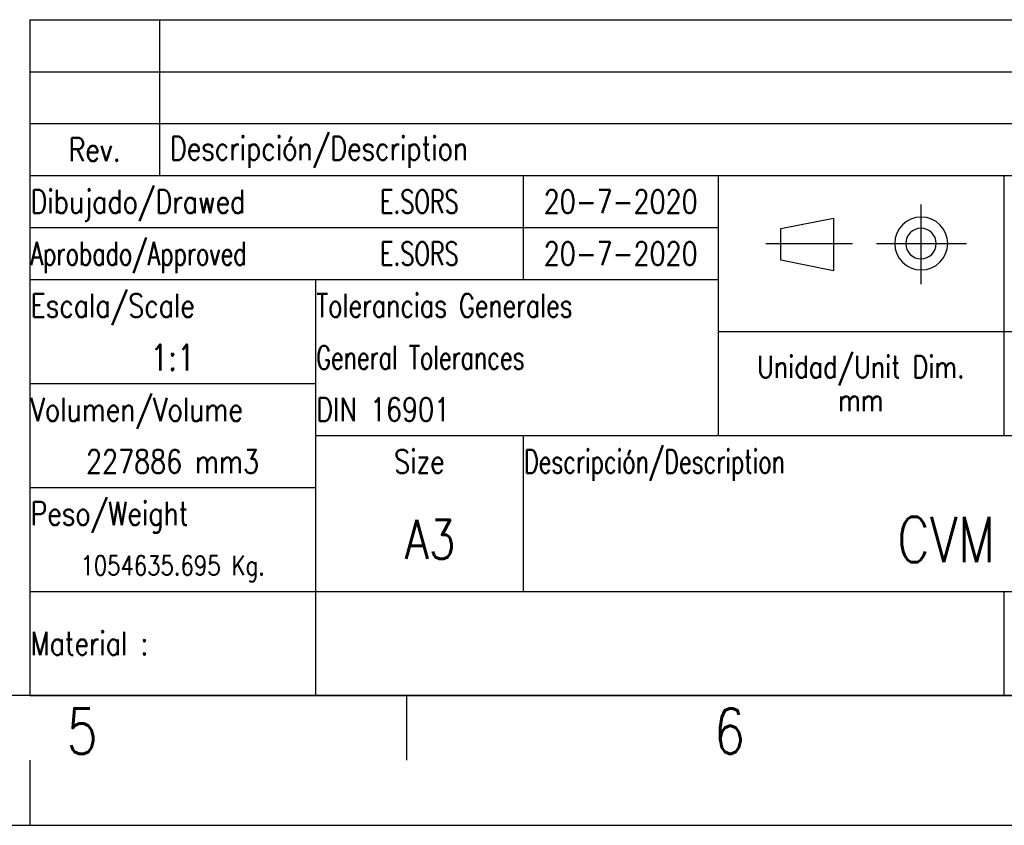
# Model space of a CAD drawing. Header units: millimetres. Extents: x 0 to 420, y 0 to 297.
# Tile 9 of 20: x 234 to 310, y 0 to 62. Entities that reach past the tile are written whole.
import ezdxf

# ---------------------------------------------------------------- set-up
doc = ezdxf.new("R2010")
doc.units = ezdxf.units.MM
doc.header["$LTSCALE"] = 23.1
doc.layers.get('0').update_dxf_attribs({"linetype": 'CONTINUOUS'})
doc.styles.get("Standard").update_dxf_attribs({"font": 'SIMPLEX.SHX', "width": 0.8})
doc.styles.add('TEXTSTYLE_2', font='SIMPLEX.SHX', dxfattribs={"width": 0.7})
doc.styles.add('TEXTSTYLE_3', font='SIMPLEX.SHX', dxfattribs={"width": 0.75})

msp = doc.modelspace()

# ---------------------------------------------------------------- linework, layer by layer
at = {"color": 7}
for p, q in [((235, 62), (410, 62)), ((235, 62), (235, 50)), ((245, 62), (245, 50)), ((235, 58), (410, 58)), ((235, 54), (410, 54)), ((235, 50), (410, 50)), ((235, 50), (410, 50)), ((235, 50), (235, 10)), ((273, 50), (273, 42)), ((288, 50), (288, 30)), ((310, 50), (310, 30)), ((292.829, 45.924), (296.879, 46.734)), ((296.879, 46.734), (296.879, 42.684)), ((235, 46), (288, 46)), ((292.829, 43.494), (292.829, 45.924)), ((296.879, 42.684), (292.829, 43.494)), ((235, 42), (288, 42)), ((257, 42), (257, 10)), ((288, 38), (410, 38)), ((235, 34), (257, 34)), ((257, 30), (410, 30)), ((273, 30), (273, 18)), ((235, 26), (257, 26)), ((235, 18), (410, 18)), ((310, 18), (310, 10)), ((410, 10), (25, 10)), ((235, 10), (410, 10)), ((264, 10), (264, 5)), ((235, 5), (235, 0)), ((0, 0), (420, 0))]:
    msp.add_line(p, q, dxfattribs=at)
at = {"color": 8}
for p, q in [((303.621, 47.784), (303.621, 41.643)), ((291.672, 44.776), (298.342, 44.776)), ((300.187, 44.776), (307.117, 44.776))]:
    msp.add_line(p, q, dxfattribs=at)
at = {"color": 7}
for centre, radius, start, end in [((303.638, 44.776), 2.038, 180.00814, 179.99186), ((303.62, 44.769), 1.177, 180.47907, 179.52093)]:
    msp.add_arc(centre, radius, start, end, dxfattribs=at)

# ---------------------------------------------------------------- texts
at = {"color": 7, "line_spacing_factor": 0.9}
for s, insert, char_height, width, attachment_point in [('Descripción/Description ', (245.8, 53), 1.8, 34.56, 1), ('Rev. ', (240, 52.9), 1.8, 7.2, 2), ('Dibujado/Drawed', (235.062, 48.9), 1.8, 21.6, 1), ('Escala/Scale', (235.062, 40.9), 1.8, 17.28, 1), ('Unidad/Unit Dim.\\Pmm', (299, 36.125), 1.7, 21.76, 2), ('Volumen/Volume ', (235.062, 32.9), 1.8, 21.6, 1), ('Size', (265, 28.9), 1.8, 5.76, 2), ('Peso/Weight', (235.062, 24.9), 1.8, 15.84, 1), (' A3', (265, 23.5), 3, 7.2, 2), ('Material :', (235.062, 14.9), 1.8, 14.4, 1)]:
    msp.add_mtext(s, dxfattribs=dict(at, insert=insert, char_height=char_height, width=width, attachment_point=attachment_point))
at = {"color": 8, "char_height": 1.8, "width": 9, "attachment_point": 2, "line_spacing_factor": 0.9, "style": 'TEXTSTYLE_2'}
for insert in [(265, 48.9), (265, 44.9)]:
    msp.add_mtext('E.SORS{\\W0.8; }', dxfattribs=dict(at, insert=insert))
at = {"color": 8, "line_spacing_factor": 0.9}
for s, insert, char_height, width, attachment_point in [('20-7-2020', (280.5, 48.9), 1.8, 12.96, 2), ('20-7-2020', (280.5, 44.9), 1.8, 12.96, 2), ('1:1', (246, 37), 2, 4.8, 2), ('DIN 16901 ', (257.062, 32.9), 1.8, 14.4, 1), ('227886 mm3 ', (246, 28.9), 1.8, 15.84, 2), ('CVM LINE-M-4G', (317.5, 23.75), 3.5, 36.4, 2), ('1054635.695 Kg.', (246, 20.75), 1.5, 18, 2), ('5', (237.837, 9), 3.5, 2.8, 1), ('6', (287.686, 9), 3.5, 2.8, 1)]:
    msp.add_mtext(s, dxfattribs=dict(at, insert=insert, char_height=char_height, width=width, attachment_point=attachment_point))
at = {"color": 7, "char_height": 1.8, "attachment_point": 1, "line_spacing_factor": 0.9}
for s, insert, width, style in [('Aprobado/Approved', (235.062, 44.9), 21.42, 'TEXTSTYLE_2'), ('Tolerancias Generales', (257.062, 40.9), 28.35, 'TEXTSTYLE_3'), ('General Tolerances', (257.062, 36.9), 22.68, 'TEXTSTYLE_2'), ('Descripción/Description', (273.062, 28.9), 28.98, 'TEXTSTYLE_2')]:
    msp.add_mtext(s, dxfattribs=dict(at, insert=insert, width=width, style=style))

doc.saveas('drawing.dxf')
